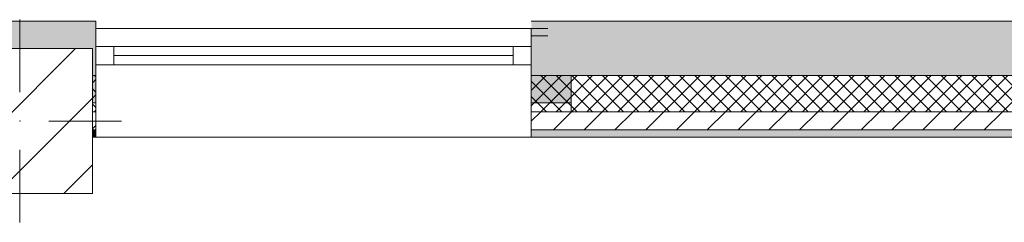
# Model space of a CAD drawing. Header units: millimetres. Extents: x -28277 to 305935, y -19284 to 4746.
# Tile 155 of 256: x 165381 to 168095, y -12575 to -12015. Entities that reach past the tile are written whole.
import ezdxf

# ---------------------------------------------------------------- set-up
doc = ezdxf.new("R2010")
doc.units = ezdxf.units.MM
doc.header["$MEASUREMENT"] = 0
doc.linetypes.add('Wipeout_Contour', pattern=[1000, 0, -1000])
for name, color, linetype in [('10_ESTR_Pilars', 7, 'Continuous'), ('12_FAÇ_Façana', 7, 'Continuous'), ('Ventanas Archicad', 7, 'Continuous')]:
    doc.layers.add(name, color=color, linetype=linetype)
for name, color, linetype, lineweight in [('10_ESTR_Pilars_Pluma_Nº__20', 1, 'Continuous', 5), ('10_ESTR_Pilars_Pluma_Nº__28', 7, 'Continuous', 20), ('10_ESTR_Pilars_Pluma_Nº__42', 8, 'Continuous', 25), ('12_FAÇ_Façana_Pluma_Nº__2', 8, 'Continuous', 5), ('12_FAÇ_Façana_Pluma_Nº__7', 7, 'Continuous', 5), ('Ventanas Archicad_Pluma_Nº__7', 7, 'Continuous', 5)]:
    doc.layers.add(name, color=color, linetype=linetype, lineweight=lineweight)
for name, color, linetype, lineweight, true_color in [('12_FAÇ_Façana_Pluma_Nº__102', 7, 'Continuous', 5, 0xcccccc), ('12_FAÇ_Façana_Pluma_Nº__174', 7, 'Continuous', 13, 0xe4ad2c), ('12_FAÇ_Façana_Pluma_Nº__176', 7, 'Continuous', 15, 0x93a0c6), ('12_FAÇ_Façana_Pluma_Nº__43', 7, 'Continuous', 5, 0xa4a4a6), ('Ventanas Archicad_Pluma_Nº__23', 7, 'Continuous', 5, 0xa4a4a6), ('Ventanas Archicad_Pluma_Nº__3', 7, 'Continuous', 5, 0xa4a4a4), ('Ventanas Archicad_Pluma_Nº__43', 7, 'Continuous', 5, 0xa4a4a6)]:
    doc.layers.add(name, color=color, linetype=linetype, lineweight=lineweight, true_color=true_color)
pattern_1 = [(45, (184431.643, 0), (-42.4264, 42.4264), [])]
pattern_2 = [(45, (184431.643, 0), (-21.213203, 21.213203), []), (135, (184431.643, 0), (21.213203, 21.213203), [])]
pattern_3 = [(0, (184431.64, 0), (0, 150), [0, -150])]

# ---------------------------------------------------------------- blocks, each defined once
blk = doc.blocks.new('Muro_59_7', base_point=(170145.5, -12339))
at = {"layer": '12_FAÇ_Façana_Pluma_Nº__102', "linetype": 'Continuous', "lineweight": 0, "true_color": 0xe5e5e5}
for points in [[(168725.5, -12019), (166790.5, -12019), (166790.5, -12169), (168725.5, -12169)], [(168725.5, -12169), (168815.5, -12169), (168815.5, -12019), (168725.5, -12019)], [(168815.5, -12169), (170145.5, -12169), (170145.5, -12019), (168815.5, -12019)]]:
    blk.add_hatch(color=254, dxfattribs=at).paths.add_polyline_path(points)
at = {"layer": '12_FAÇ_Façana_Pluma_Nº__174', "linetype": 'Continuous', "lineweight": 13, "true_color": 0xe4ad2c}
h = blk.add_hatch(dxfattribs=at)
h.set_pattern_fill('SATE_Aislamiento_0007', color=42, style=0, pattern_type=2)
h.set_pattern_definition(pattern_2)
h.paths.add_polyline_path([(168725.5, -12169), (166790.5, -12169), (166790.5, -12269), (168725.5, -12269)])
h = blk.add_hatch(dxfattribs=at)
h.set_pattern_fill('SATE_Aislamiento_0007', color=42, style=0, pattern_type=2)
h.set_pattern_definition(pattern_2)
h.paths.add_polyline_path([(168815.5, -12269), (170145.5, -12269), (170145.5, -12169), (168815.5, -12169)])
at = {"layer": '12_FAÇ_Façana_Pluma_Nº__176', "linetype": 'Continuous', "lineweight": 0, "true_color": 0x495063}
for points in [[(168715.5, -12319), (166790.5, -12319), (166790.5, -12339), (168715.5, -12339)], [(168715.5, -12339), (168725.5, -12339), (168725.5, -12319), (168715.5, -12319)], [(168815.5, -12339), (168825.5, -12339), (168825.5, -12319), (168815.5, -12319)], [(168825.5, -12339), (170145.5, -12339), (170145.5, -12319), (168825.5, -12319)]]:
    blk.add_hatch(color=251, dxfattribs=at).paths.add_polyline_path(points)
at = {"layer": '12_FAÇ_Façana_Pluma_Nº__2', "linetype": 'Continuous', "lineweight": 5}
h = blk.add_hatch(dxfattribs=at)
h.set_pattern_fill('Ceramic_0007', color=8, style=0, pattern_type=2)
h.set_pattern_definition(pattern_1)
h.paths.add_polyline_path([(168725.5, -12269), (166790.5, -12269), (166790.5, -12319), (168725.5, -12319)])
h = blk.add_hatch(dxfattribs=at)
h.set_pattern_fill('Ceramic_0007', color=8, style=0, pattern_type=2)
h.set_pattern_definition(pattern_1)
h.paths.add_polyline_path([(168815.5, -12319), (170145.5, -12319), (170145.5, -12269), (168815.5, -12269)])
at = {"layer": '12_FAÇ_Façana_Pluma_Nº__7', "color": 7, "linetype": 'Continuous', "lineweight": 5}
for p, q in [((166790.5, -12169), (168725.5, -12169)), ((168725.5, -12169), (168725.5, -12269)), ((168815.5, -12269), (168815.5, -12169)), ((168815.5, -12169), (170145.5, -12169)), ((166790.5, -12269), (168725.5, -12269)), ((168725.5, -12269), (168725.5, -12319)), ((168815.5, -12319), (168815.5, -12269)), ((168815.5, -12269), (170145.5, -12269)), ((166790.5, -12319), (168725.5, -12319)), ((168725.5, -12319), (168725.5, -12339)), ((168815.5, -12339), (168815.5, -12319)), ((168815.5, -12319), (170145.5, -12319))]:
    blk.add_line(p, q, dxfattribs=at)
at = {"layer": '12_FAÇ_Façana_Pluma_Nº__7', "color": 7, "linetype": 'Continuous', "lineweight": 5, "flags": 128}
for points in [[(170145.5, -12019), (166790.5, -12019)], [(170145.5, -12059), (170145.5, -12019)], [(166790.5, -12339), (168715.5, -12339)], [(168825.5, -12339), (170145.5, -12339)]]:
    blk.add_lwpolyline(points, dxfattribs=at)
blk = doc.blocks.new('Muro_62_7', base_point=(165590.5, -12339))
at = {"layer": '12_FAÇ_Façana_Pluma_Nº__102', "linetype": 'Continuous', "lineweight": 0, "true_color": 0xe5e5e5}
blk.add_hatch(color=254, dxfattribs=at).paths.add_polyline_path([(165165.5, -12019), (165165.5, -12169), (165181.2, -12169), (165181.2, -12094.6), (165581.3, -12094.6), (165581.3, -12169), (165590.5, -12169), (165590.5, -12019)])
at = {"layer": '12_FAÇ_Façana_Pluma_Nº__174', "linetype": 'Continuous', "lineweight": 13, "true_color": 0xe4ad2c}
h = blk.add_hatch(dxfattribs=at)
h.set_pattern_fill('SATE_Aislamiento_0007', color=42, style=0, pattern_type=2)
h.set_pattern_definition(pattern_2)
h.paths.add_polyline_path([(165165.5, -12269), (165181.2, -12269), (165181.2, -12169), (165165.5, -12169)])
h = blk.add_hatch(dxfattribs=at)
h.set_pattern_fill('SATE_Aislamiento_0007', color=42, style=0, pattern_type=2)
h.set_pattern_definition(pattern_2)
h.paths.add_polyline_path([(165581.3, -12269), (165590.5, -12269), (165590.5, -12169), (165581.3, -12169)])
at = {"layer": '12_FAÇ_Façana_Pluma_Nº__176', "linetype": 'Continuous', "lineweight": 0, "true_color": 0x495063}
for points in [[(165165.5, -12339), (165181.2, -12339), (165181.2, -12319), (165165.5, -12319)], [(165581.3, -12339), (165590.5, -12339), (165590.5, -12319), (165581.3, -12319)]]:
    blk.add_hatch(color=251, dxfattribs=at).paths.add_polyline_path(points)
at = {"layer": '12_FAÇ_Façana_Pluma_Nº__2', "linetype": 'Continuous', "lineweight": 5}
h = blk.add_hatch(dxfattribs=at)
h.set_pattern_fill('Ceramic_0007', color=8, style=0, pattern_type=2)
h.set_pattern_definition(pattern_1)
h.paths.add_polyline_path([(165165.5, -12319), (165181.2, -12319), (165181.2, -12269), (165165.5, -12269)])
h = blk.add_hatch(dxfattribs=at)
h.set_pattern_fill('Ceramic_0007', color=8, style=0, pattern_type=2)
h.set_pattern_definition(pattern_1)
h.paths.add_polyline_path([(165581.3, -12319), (165590.5, -12319), (165590.5, -12269), (165581.3, -12269)])
at = {"layer": '12_FAÇ_Façana_Pluma_Nº__7', "color": 7, "linetype": 'Continuous', "lineweight": 5}
for p, q in [((165165.5, -12169), (165181.2, -12169)), ((165581.3, -12169), (165590.5, -12169)), ((165165.5, -12269), (165181.2, -12269)), ((165581.3, -12269), (165590.5, -12269)), ((165165.5, -12319), (165181.2, -12319)), ((165581.3, -12319), (165590.5, -12319))]:
    blk.add_line(p, q, dxfattribs=at)
at = {"layer": '12_FAÇ_Façana_Pluma_Nº__7', "color": 7, "linetype": 'Continuous', "lineweight": 5, "flags": 128}
for points in [[(165590.5, -12019), (165165.5, -12019)], [(165165.5, -12019), (165165.5, -12059)], [(165590.5, -12339), (165590.5, -12019)], [(165165.5, -12339), (165181.2, -12339)], [(165581.3, -12339), (165590.5, -12339)]]:
    blk.add_lwpolyline(points, dxfattribs=at)
blk = doc.blocks.new('Ventana Vertical Multi-Faja 27_11')
at = {"layer": 'Ventanas Archicad_Pluma_Nº__23', "color": 253, "linetype": 'Continuous', "lineweight": 5, "true_color": 0xa4a4a6}
for p, q in [((-600, 0), (-550, 0)), ((-550, 0), (-550, -50)), ((550, -50), (550, 0)), ((550, 0), (600, 0)), ((-550, -50), (-600, -50)), ((600, -50), (550, -50))]:
    blk.add_line(p, q, dxfattribs=at)
at = {"layer": 'Ventanas Archicad_Pluma_Nº__3', "color": 253, "linetype": 'Continuous', "lineweight": 5, "true_color": 0xa4a4a4}
for p, q in [((-600, 50), (600, 50)), ((-550, 0), (550, 0)), ((-550, -25), (550, -25)), ((550, -50), (-550, -50)), ((-600, -250), (600, -250))]:
    blk.add_line(p, q, dxfattribs=at)
at = {"layer": 'Ventanas Archicad_Pluma_Nº__43', "color": 253, "linetype": 'Continuous', "lineweight": 5, "true_color": 0xa4a4a6}
for p, q in [((-600, -180), (-600, -155)), ((600, -180), (600, -155))]:
    blk.add_line(p, q, dxfattribs=at)
at = {"layer": 'Ventanas Archicad_Pluma_Nº__7', "color": 7, "linetype": 'Continuous', "lineweight": 5}
for p, q in [((-600, 50), (-600, 30)), ((-600, 30), (-600, 0)), ((-600, 30), (-600, 0)), ((600, 50), (600, 30)), ((600, 30), (600, 0)), ((600, 30), (600, 0)), ((-600, 0), (-600, -50)), ((-600, 0), (-600, -50)), ((-600, 0), (-600, -50)), ((-600, 0), (-600, -50)), ((600, 0), (600, -50)), ((600, 0), (600, -50)), ((600, 0), (600, -50)), ((600, 0), (600, -50)), ((-600, -50), (-600, -80)), ((-600, -50), (-600, -80)), ((600, -50), (600, -80)), ((600, -50), (600, -80)), ((-600, -80), (-600, -155)), ((-600, -80), (-600, -155)), ((600, -80), (600, -155)), ((600, -80), (600, -155)), ((-600, -180), (-600, -230)), ((600, -180), (600, -230)), ((-600, -230), (-600, -250)), ((600, -230), (600, -250))]:
    blk.add_line(p, q, dxfattribs=at)
blk = doc.blocks.new('Muro_65_7', base_point=(166836.3, -12339))
at = {"layer": '12_FAÇ_Façana', "linetype": 'Continuous', "lineweight": 0, "true_color": 0x000000}
h = blk.add_hatch(dxfattribs=at)
h.set_pattern_fill('Yeso_0007', color=18, style=0, pattern_type=2)
h.set_pattern_definition(pattern_3)
h.paths.add_polyline_path([(165590.5, -12269), (165590.5, -12244), (165480.5, -12244), (165480.5, -12269)])
h = blk.add_hatch(dxfattribs=at)
h.set_pattern_fill('Yeso_0007', color=18, style=0, pattern_type=2)
h.set_pattern_definition(pattern_3)
h.paths.add_polyline_path([(166790.5, -12269), (166900.5, -12269), (166900.5, -12244), (166790.5, -12244)])
at = {"layer": '12_FAÇ_Façana_Pluma_Nº__102', "linetype": 'Continuous', "lineweight": 0, "true_color": 0xe5e5e5}
for points in [[(165480.5, -12169), (165480.5, -12244), (165590.5, -12244), (165590.5, -12059)], [(166790.5, -12059), (166836.3, -12104.7), (166836.3, -12059)], [(166900.5, -12169), (166790.5, -12059), (166790.5, -12244), (166900.5, -12244)]]:
    blk.add_hatch(color=254, dxfattribs=at).paths.add_polyline_path(points)
at = {"layer": '12_FAÇ_Façana_Pluma_Nº__176', "linetype": 'Continuous', "lineweight": 0, "true_color": 0x495063}
for points in [[(166836.3, -12039), (166790.5, -12039), (166790.5, -12059), (166836.3, -12059)], [(166790.5, -12339), (166836.3, -12339), (166836.3, -12319), (166790.5, -12319)]]:
    blk.add_hatch(color=251, dxfattribs=at).paths.add_polyline_path(points)
at = {"layer": '12_FAÇ_Façana_Pluma_Nº__2', "linetype": 'Continuous', "lineweight": 5}
h = blk.add_hatch(dxfattribs=at)
h.set_pattern_fill('Ceramic_0007', color=8, style=0, pattern_type=2)
h.set_pattern_definition(pattern_1)
h.paths.add_polyline_path([(166790.5, -12269), (166790.5, -12319), (166836.3, -12319), (166836.3, -12269)])
at = {"layer": '12_FAÇ_Façana_Pluma_Nº__43', "color": 253, "linetype": 'Continuous', "lineweight": 5, "true_color": 0xa4a4a6}
for p, q in [((165480.5, -12244), (165480.5, -12269)), ((165590.5, -12244), (165480.5, -12244)), ((165590.5, -12269), (165590.5, -12244)), ((166790.5, -12269), (166790.5, -12244)), ((166790.5, -12244), (166900.5, -12244)), ((166900.5, -12244), (166900.5, -12269)), ((165480.5, -12269), (165590.5, -12269)), ((166900.5, -12269), (166790.5, -12269))]:
    blk.add_line(p, q, dxfattribs=at)
at = {"layer": '12_FAÇ_Façana_Pluma_Nº__7', "color": 7, "linetype": 'Continuous', "lineweight": 5}
for p, q in [((165590.5, -12039), (165590.5, -12059)), ((166790.5, -12039), (166790.5, -12059)), ((165590.5, -12059), (165590.5, -12089)), ((165590.5, -12059), (165590.5, -12089)), ((166836.3, -12059), (166790.5, -12059)), ((166790.5, -12059), (166790.5, -12089)), ((166790.5, -12059), (166790.5, -12089)), ((165590.5, -12089), (165590.5, -12139)), ((165590.5, -12089), (165590.5, -12139)), ((166790.5, -12089), (166790.5, -12139)), ((166790.5, -12089), (166790.5, -12139)), ((165590.5, -12139), (165590.5, -12169)), ((165590.5, -12139), (165590.5, -12169)), ((166790.5, -12139), (166790.5, -12169)), ((166790.5, -12139), (166790.5, -12169)), ((165480.5, -12169), (165480.5, -12244)), ((165590.5, -12169), (165590.5, -12244)), ((165590.5, -12169), (165590.5, -12244)), ((166790.5, -12169), (166790.5, -12244)), ((166790.5, -12169), (166790.5, -12244)), ((166900.5, -12169), (166900.5, -12244)), ((165590.5, -12269), (165590.5, -12319)), ((166790.5, -12269), (166790.5, -12319)), ((165590.5, -12319), (165590.5, -12339)), ((166790.5, -12319), (166836.3, -12319)), ((166790.5, -12319), (166790.5, -12339))]:
    blk.add_line(p, q, dxfattribs=at)
at = {"layer": '12_FAÇ_Façana_Pluma_Nº__7', "color": 7, "linetype": 'Continuous', "lineweight": 5, "flags": 128}
for points in [[(166836.3, -12039), (166790.5, -12039)], [(166790.5, -12339), (166836.3, -12339)]]:
    blk.add_lwpolyline(points, dxfattribs=at)
at = {"layer": 'Ventanas Archicad', "color": 253, "linetype": 'Continuous', "lineweight": 5, "true_color": 0xa4a4a6, "zscale": 1000}
blk.add_blockref('Ventana Vertical Multi-Faja 27_11', (166190.5, -12089), dxfattribs=at)
blk = doc.blocks.new('Pilar_24_7', base_point=(165381.2, -12294.6))
at = {"color": 254, "linetype": 'Wipeout_Contour', "lineweight": 0, "ltscale": 663350.936094}
blk.add_wipeout([(165181.2, -12494.6), (165581.3, -12494.6), (165581.3, -12094.6), (165181.2, -12094.6)], dxfattribs=at).dxf.layer = '10_ESTR_Pilars'
at = {"layer": '10_ESTR_Pilars_Pluma_Nº__42', "linetype": 'Continuous', "lineweight": 25}
h = blk.add_hatch(dxfattribs=at)
h.set_pattern_fill('00_GCT_trama_45º_e1_400__03', color=8, style=0, pattern_type=2)
h.set_pattern_definition([(45, (184431.64, 0), (-91.9239, 91.9239), [])])
h.paths.add_polyline_path([(165181.2, -12494.6), (165581.3, -12494.6), (165581.3, -12094.6), (165181.2, -12094.6)])
at = {"layer": '10_ESTR_Pilars_Pluma_Nº__20', "color": 1, "linetype": 'Continuous', "lineweight": 5}
for p, q in [((165381.2, -12214.6), (165381.2, -12014.6)), ((165301.2, -12294.6), (165101.2, -12294.6)), ((165461.2, -12294.6), (165661.3, -12294.6)), ((165381.2, -12374.6), (165381.2, -12574.6))]:
    blk.add_line(p, q, dxfattribs=at)
blk.add_point((165381.2, -12294.6), dxfattribs=at)
at = {"layer": '10_ESTR_Pilars_Pluma_Nº__28', "color": 7, "linetype": 'Continuous', "lineweight": 20, "flags": 128}
blk.add_lwpolyline([(165181.2, -12494.6), (165581.3, -12494.6), (165581.3, -12094.6), (165181.2, -12094.6)], close=True, dxfattribs=at)

msp = doc.modelspace()

# ---------------------------------------------------------------- block references
at = {"layer": '12_FAÇ_Façana', "color": 7, "lineweight": 20}
for name, p in [('Muro_62_7', (165590.534, -12338.976)), ('Muro_59_7', (170145.534, -12338.976)), ('Muro_65_7', (166836.263, -12338.976))]:
    msp.add_blockref(name, p, dxfattribs=at)

# ---------------------------------------------------------------- next in the draw order: block references
at = {"layer": '10_ESTR_Pilars', "color": 7, "lineweight": 20}
msp.add_blockref('Pilar_24_7', (165381.25, -12294.561), dxfattribs=at)

doc.saveas('drawing.dxf')
